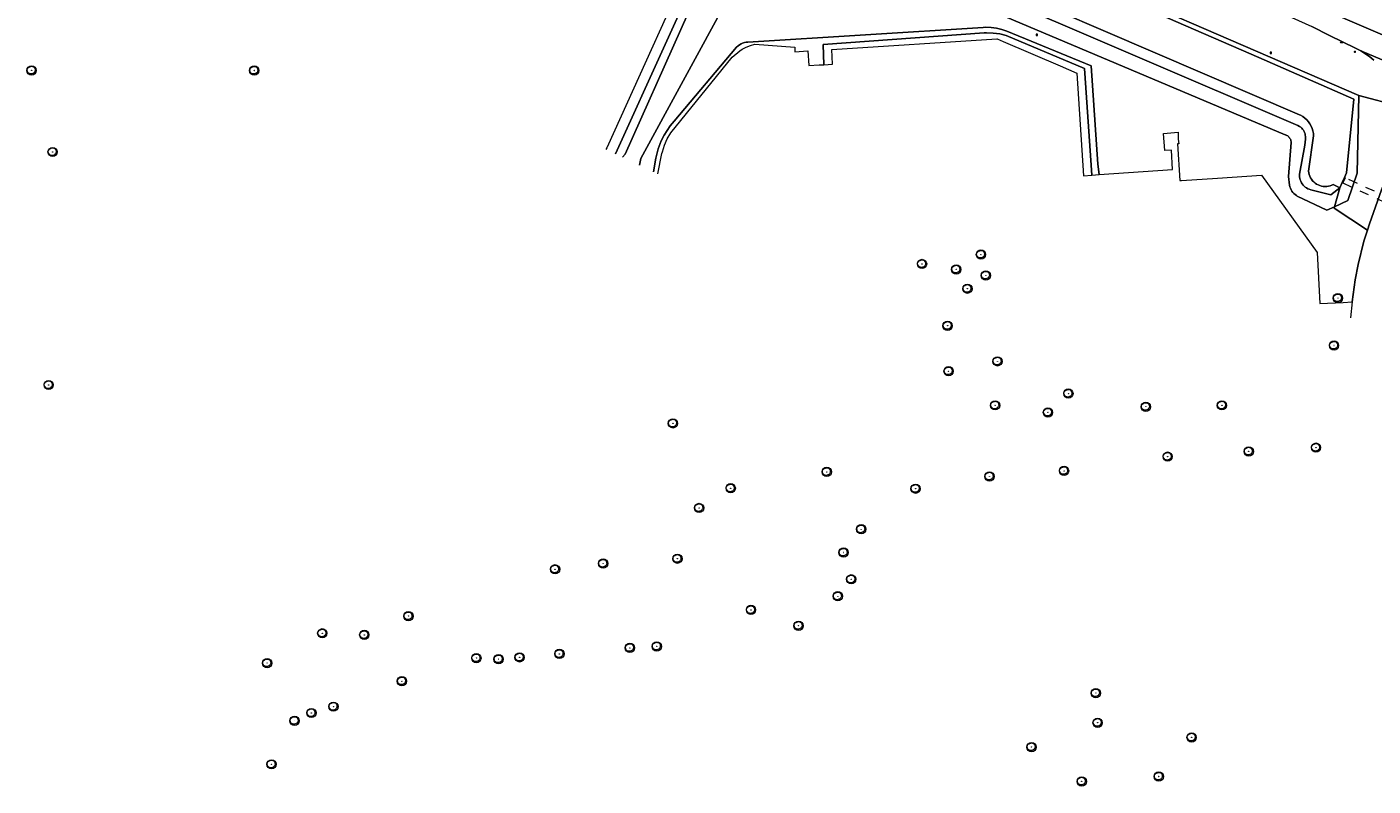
# Model space of a CAD drawing. Header units: metres. Extents: x 162108 to 162858, y 502368 to 503171.
# Tile 1 of 39: x 162139 to 162428, y 502368 to 502531. Entities that reach past the tile are written whole.
import ezdxf
from ezdxf.enums import TextEntityAlignment as Align

# ---------------------------------------------------------------- set-up
doc = ezdxf.new("R2010")
doc.units = ezdxf.units.M
doc.linetypes.add('ZZ-HIDDEN-SO', pattern=[4, 2, -2])
for name, color, linetype, lineweight in [('B-PV-GK-BESCHOEIING-G', 252, 'GK-BESCHOEIING-SO', 13), ('B-PV-GK-KADEMUUR-GV', 252, 'Continuous', 13), ('B-PV-IE-MEUBILAIR-S', 252, 'Continuous', 13), ('B-PV-KW-KUNSTWERK_DUIKER-GV', 252, 'ZZ-HIDDEN-SO', 13), ('B-PV-OG-TERREIN_BEGROEID-GV', 7, 'Continuous', 13), ('B-PV-OG-WEG-GV', 252, 'Continuous', 13), ('B-PV-VH-GESLOTENVERHARDING_ASFALT-GV', 252, 'Continuous', 13), ('B-PV-VH-HALFVERHARDING-GV', 252, 'Continuous', 13), ('B-PV-VH-OPENVERHARDING_TEGEL-GV', 252, 'Continuous', 13)]:
    doc.layers.add(name, color=color, linetype=linetype, lineweight=lineweight)
for name, color, linetype, lineweight, true_color in [('B-PV-GR-BEPLANTING_CULTUUR_BOSPLANTSOEN-GV', 7, 'Continuous', 13, 0x99cc00), ('B-PV-OG-WATER_GRACHT-GV', 7, 'Continuous', 13, 0x007299), ('B-WE-GR-BOOM-S', 3, 'Continuous', 18, 0x00ff00)]:
    doc.layers.add(name, color=color, linetype=linetype, lineweight=lineweight, true_color=true_color)
doc.styles.add('NLCS-ISO', font='NLCS-ISO.ttf')
doc.linetypes.add('GK-BESCHOEIING-SO', pattern='A,18,-3,[1,NLCS.SHX,S=0.6,R=0,X=0,Y=0],-3', length=24)

# ---------------------------------------------------------------- blocks, each defined once
blk = doc.blocks.new('SIE-MEUBILAIR_BORD_LOCATIEPAAL-SO')
blk.add_lwpolyline([(-0.7, -0.7), (0.7, -0.7), (0.7, 0.7), (-0.7, 0.7)], close=True)
at = {"style": 'NLCS-ISO'}
blk.add_text('lp', height=0.75, dxfattribs=at).set_placement((0, 0.1), align=Align.MIDDLE_CENTER)
blk = doc.blocks.new('SIE-MEUBILAIR_PAAL_LICHTMAST-SO')
for points in [[(-0.6, 0), (-1, 0)], [(-0.7, 0.7), (-0.4, 0.4)], [(0, 1), (0, 0.6)], [(0.4, 0.4), (0.7, 0.7)], [(1, 0), (0.6, 0)], [(-0.7, -0.7), (-0.4, -0.4)], [(0, -0.6), (0, -1)], [(0.4, -0.4), (0.7, -0.7)]]:
    blk.add_lwpolyline(points)
blk.add_circle((0, 0), 0.5)
blk = doc.blocks.new('SIE-MEUBILAIR_PUT_KOLK-SO')
blk.add_ellipse((0, 0), major_axis=(1.25, 0), ratio=0.54)
at = {"style": 'NLCS-ISO'}
blk.add_text('klk', height=0.75, dxfattribs=at).set_placement((0, 0), align=Align.MIDDLE_CENTER)
blk = doc.blocks.new('SGR-BOOM_03')
blk.add_lwpolyline([(2.4, 3.6), (2.8, 3.1), (3.2, 2.6), (3.5, 2), (3.7, 1.3), (3.8, 0.6), (3.8, -0.1), (3.6, -0.8), (3.4, -1.4), (3, -2), (2.5, -2.5), (1.9, -3), (1.2, -3.3), (0.5, -3.6), (-0.3, -3.7), (-1, -3.7), (-1.7, -3.6), (-2.3, -3.4), (-2.9, -3), (-3.5, -2.5), (-3.9, -2), (-4.3, -1.4), (-4.5, -0.8), (-4.7, -0.1), (-4.7, 0.5), (-4.7, 1.1), (-4.5, 1.6), (-4.2, 2.1), (-3.9, 2.6), (-3.5, 3), (-3, 3.3), (-2.5, 3.6), (-2, 3.9), (-1.4, 4.1), (-0.8, 4.3), (-0.3, 4.4), (0.3, 4.4), (0.9, 4.3), (1.4, 4.2), (1.9, 4)], close=True)
for radius in [5, 0.15]:
    blk.add_circle((0, 0), radius)

msp = doc.modelspace()

# ---------------------------------------------------------------- linework, layer by layer
at = {"layer": 'B-PV-GK-BESCHOEIING-G'}
for points in [[(162420.95, 502496.74), (162419.54, 502497.41), (162419.26, 502497.28), (162418.9, 502497.15), (162418.53, 502497.06), (162418.16, 502497.01), (162417.78, 502497), (162417.4, 502497.03), (162417.02, 502497.09), (162416.66, 502497.2), (162416.31, 502497.35), (162415.97, 502497.53), (162415.66, 502497.74), (162415.37, 502497.99), (162415.1, 502498.26), (162414.87, 502498.56), (162414.67, 502498.89), (162414.51, 502499.23), (162414.38, 502499.59), (162414.29, 502499.96), (162414.23, 502500.33), (162415.33, 502507.88), (162415.27, 502508.42), (162415.17, 502508.97), (162415, 502509.49), (162414.78, 502510), (162414.51, 502510.48), (162414.19, 502510.93), (162413.83, 502511.35), (162413.42, 502511.72), (162412.98, 502512.05), (162412.5, 502512.34), (162412.29, 502512.44), (162318.29, 502552.86)], [(162420.95, 502496.74), (162420.93, 502496.72)]]:
    msp.add_lwpolyline(points, dxfattribs=at)
at = {"layer": 'B-PV-GK-KADEMUUR-GV'}
msp.add_lwpolyline([(162421.44, 502497.84), (162421.6, 502497.77), (162422.09, 502498.86), (162421.93, 502498.93)], close=True, dxfattribs=at)
at = {"layer": 'B-PV-GR-BEPLANTING_CULTUUR_BOSPLANTSOEN-GV'}
for points in [[(162291.39, 502557.59), (162267.46, 502503.92), (162266.88, 502503.3)], [(162270.53, 502501.57), (162270.84, 502502.99), (162298.92, 502554.7), (162409.18, 502508.11), (162409.26, 502508.09), (162409.43, 502508.03), (162409.59, 502507.95), (162409.75, 502507.86), (162409.89, 502507.75), (162410.02, 502507.63), (162410.14, 502507.49), (162410.24, 502507.34), (162410.33, 502507.18), (162410.4, 502507.02), (162410.45, 502506.85), (162410.49, 502506.67), (162410.51, 502506.49), (162409.91, 502499.15), (162410.15, 502497.27), (162410.22, 502496.94), (162410.33, 502496.62), (162410.47, 502496.31), (162410.65, 502496.02), (162410.85, 502495.75), (162411.08, 502495.5), (162411.33, 502495.28), (162411.61, 502495.08), (162411.82, 502494.96), (162418.14, 502491.89), (162419.83, 502492.66), (162420.95, 502496.74), (162420.93, 502496.72), (162419.02, 502495.23), (162414.74, 502496.32), (162414.38, 502496.42), (162414.08, 502496.54), (162413.8, 502496.69), (162413.53, 502496.87), (162413.28, 502497.08), (162413.06, 502497.3), (162412.86, 502497.56), (162412.69, 502497.83), (162412.55, 502498.12), (162412.43, 502498.42), (162412.36, 502498.73), (162412.31, 502499.05), (162412.3, 502499.37), (162412.32, 502499.69), (162413.46, 502505.86), (162413.55, 502507.18), (162413.58, 502507.46), (162413.57, 502507.75), (162413.54, 502508.03), (162413.48, 502508.31), (162413.39, 502508.58), (162413.27, 502508.84), (162413.13, 502509.09), (162412.96, 502509.32), (162412.77, 502509.53), (162412.55, 502509.72), (162412.32, 502509.89), (162411.96, 502510.09), (162307.14, 502555.1)], [(162410.51, 502506.49), (162410.49, 502506.67), (162410.45, 502506.85), (162410.4, 502507.02), (162410.33, 502507.18), (162410.24, 502507.34), (162410.14, 502507.49), (162410.02, 502507.63), (162409.89, 502507.75), (162409.75, 502507.86), (162409.59, 502507.95), (162409.43, 502508.03), (162409.26, 502508.09), (162409.18, 502508.11), (162298.92, 502554.7), (162270.84, 502502.99), (162270.53, 502501.57)], [(162273.53, 502500.15), (162274.02, 502503.08), (162274.52, 502505.07), (162275.2, 502506.83), (162275.85, 502508.04), (162277.11, 502510.07), (162277.94, 502511.02), (162291.38, 502526.95), (162291.71, 502527.25), (162292.02, 502527.47), (162292.34, 502527.66), (162292.68, 502527.82), (162293.04, 502527.93), (162293.4, 502528.01), (162293.77, 502528.05), (162344.31, 502531.2), (162344.92, 502531.23), (162346.08, 502531.19), (162347.23, 502531.03), (162348.35, 502530.75), (162349.44, 502530.35), (162367.52, 502522.94), (162368.95, 502501.79), (162369.24, 502499.55), (162385.01, 502500.68), (162384.78, 502504.82), (162383.33, 502504.77), (162383.05, 502508.4), (162386.2, 502508.65), (162386.24, 502507.21), (162386.34, 502506.17), (162386.06, 502506.15), (162386.55, 502498.3), (162386.94, 502498.32), (162394.67, 502498.81), (162404.16, 502499.41), (162416.08, 502482.83), (162416.68, 502471.85), (162421.7, 502472.12), (162423.62, 502472.23), (162424.23, 502476.96), (162424.89, 502480.24), (162426.13, 502485.25), (162426.65, 502486.98), (162426.86, 502487.6), (162419.74, 502492.34), (162419.83, 502492.66), (162418.14, 502491.89), (162411.82, 502494.96), (162411.61, 502495.08), (162411.33, 502495.28), (162411.08, 502495.5), (162410.85, 502495.75), (162410.65, 502496.02), (162410.47, 502496.31), (162410.33, 502496.62), (162410.22, 502496.94), (162410.15, 502497.27), (162409.91, 502499.15), (162410.51, 502506.49)]]:
    msp.add_lwpolyline(points, dxfattribs=at)
msp.add_lwpolyline([(162349.29, 502529.45), (162347.9, 502529.79), (162346.48, 502529.98), (162345.05, 502530.02), (162344.55, 502530), (162309.94, 502527.48), (162310.1, 502523.18), (162312.01, 502523.31), (162311.81, 502526.47), (162347.29, 502528.73), (162347.36, 502528.7), (162348.63, 502528.15), (162360.89, 502522.9), (162364.48, 502521.39), (162365.87, 502499.31), (162367.65, 502499.43), (162367.55, 502501.59), (162366.14, 502522.36)], close=True, dxfattribs=at)
at = {"layer": 'B-PV-KW-KUNSTWERK_DUIKER-GV'}
msp.add_lwpolyline([(162421.6, 502497.77), (162442.41, 502488.21), (162442.56, 502488.14), (162443.06, 502489.23), (162442.91, 502489.3), (162422.09, 502498.86)], close=True, dxfattribs=at)
at = {"layer": 'B-PV-OG-TERREIN_BEGROEID-GV'}
for points in [[(162421.93, 502498.93), (162422.09, 502498.86), (162421.6, 502497.77), (162421.44, 502497.84), (162420.95, 502496.74), (162419.83, 502492.66), (162422.67, 502493.97), (162424.64, 502499.86), (162425.02, 502516.56), (162375.36, 502538.15), (162363.21, 502543.43), (162340.98, 502554.2), (162322.16, 502563.27), (162311.94, 502571.23), (162298.73, 502576.97), (162298.08, 502575.46), (162311.59, 502569.38), (162321.18, 502562.1), (162362.44, 502542.61), (162403.53, 502524.73), (162423.99, 502515.74), (162422.38, 502499.92)], [(162433.7, 502514.3), (162425.02, 502516.56), (162424.64, 502499.86), (162422.67, 502493.97), (162419.83, 502492.66), (162419.74, 502492.34), (162426.86, 502487.6), (162427.31, 502488.96), (162429.89, 502496.27), (162430.66, 502498.31), (162431.66, 502500.66), (162433.12, 502503.97), (162433.36, 502504.53), (162433.83, 502506.54), (162434.1, 502508.58), (162434.14, 502510.64), (162433.98, 502512.7)]]:
    msp.add_lwpolyline(points, close=True, dxfattribs=at)
for points in [[(162290.61, 502557.87), (162289.44, 502557.64), (162286.51, 502551.14), (162286.69, 502551.05), (162265.4, 502504)], [(162266.88, 502503.3), (162267.46, 502503.92), (162291.39, 502557.59), (162290.9, 502557.95), (162290.61, 502557.87)], [(162304.85, 502556.29), (162307.14, 502555.1), (162411.96, 502510.09)], [(162412.29, 502512.44), (162318.29, 502552.86)], [(162412.98, 502512.05), (162412.5, 502512.34), (162412.29, 502512.44)], [(162413.42, 502511.72), (162412.98, 502512.05)], [(162414.78, 502510), (162414.51, 502510.48), (162414.19, 502510.93), (162413.83, 502511.35), (162413.42, 502511.72)], [(162411.96, 502510.09), (162412.32, 502509.89), (162412.55, 502509.72), (162412.77, 502509.53), (162412.96, 502509.32), (162413.13, 502509.09), (162413.27, 502508.84), (162413.39, 502508.58), (162413.48, 502508.31), (162413.54, 502508.03), (162413.57, 502507.75), (162413.58, 502507.46), (162413.55, 502507.18)], [(162415.17, 502508.97), (162415, 502509.49), (162414.78, 502510)], [(162415.33, 502507.88), (162415.27, 502508.42), (162415.17, 502508.97)], [(162413.55, 502507.18), (162413.46, 502505.86), (162412.32, 502499.69)], [(162414.23, 502500.33), (162415.33, 502507.88)], [(162412.32, 502499.69), (162412.3, 502499.37), (162412.31, 502499.05), (162412.36, 502498.73), (162412.43, 502498.42), (162412.55, 502498.12), (162412.69, 502497.83), (162412.86, 502497.56), (162413.06, 502497.3), (162413.28, 502497.08), (162413.53, 502496.87), (162413.8, 502496.69), (162414.08, 502496.54), (162414.38, 502496.42), (162414.74, 502496.32)], [(162414.38, 502499.59), (162414.29, 502499.96), (162414.23, 502500.33)], [(162414.51, 502499.23), (162414.38, 502499.59)], [(162414.67, 502498.89), (162414.51, 502499.23)], [(162415.1, 502498.26), (162414.87, 502498.56), (162414.67, 502498.89)], [(162415.97, 502497.53), (162415.66, 502497.74), (162415.37, 502497.99), (162415.1, 502498.26)], [(162416.31, 502497.35), (162415.97, 502497.53)], [(162416.66, 502497.2), (162416.31, 502497.35)], [(162417.78, 502497), (162417.4, 502497.03), (162417.02, 502497.09), (162416.66, 502497.2)], [(162418.53, 502497.06), (162418.16, 502497.01), (162417.78, 502497)], [(162418.9, 502497.15), (162418.53, 502497.06)], [(162419.54, 502497.41), (162419.26, 502497.28), (162418.9, 502497.15)], [(162420.95, 502496.74), (162419.54, 502497.41)], [(162420.93, 502496.72), (162420.95, 502496.74)], [(162414.74, 502496.32), (162419.02, 502495.23), (162420.93, 502496.72)]]:
    msp.add_lwpolyline(points, dxfattribs=at)
at = {"layer": 'B-PV-OG-WATER_GRACHT-GV'}
msp.add_lwpolyline([(162318.29, 502552.86), (162412.29, 502512.44), (162412.5, 502512.34), (162412.98, 502512.05), (162413.42, 502511.72), (162413.83, 502511.35), (162414.19, 502510.93), (162414.51, 502510.48), (162414.78, 502510), (162415, 502509.49), (162415.17, 502508.97), (162415.27, 502508.42), (162415.33, 502507.88), (162414.23, 502500.33), (162414.29, 502499.96), (162414.38, 502499.59), (162414.51, 502499.23), (162414.67, 502498.89), (162414.87, 502498.56), (162415.1, 502498.26), (162415.37, 502497.99), (162415.66, 502497.74), (162415.97, 502497.53), (162416.31, 502497.35), (162416.66, 502497.2), (162417.02, 502497.09), (162417.4, 502497.03), (162417.78, 502497), (162418.16, 502497.01), (162418.53, 502497.06), (162418.9, 502497.15), (162419.26, 502497.28), (162419.54, 502497.41), (162420.95, 502496.74), (162421.44, 502497.84), (162421.93, 502498.93), (162422.38, 502499.92), (162423.99, 502515.74), (162403.53, 502524.73), (162362.44, 502542.61)], dxfattribs=at)
at = {"layer": 'B-PV-OG-WEG-GV'}
for points in [[(162375.36, 502538.15), (162425.02, 502516.56), (162433.7, 502514.3)], [(162428.28, 502524.15), (162427.39, 502524.87), (162426.46, 502525.53), (162425.48, 502526.13), (162424.3, 502526.72), (162418.7, 502529.45), (162414.96, 502531.37)]]:
    msp.add_lwpolyline(points, dxfattribs=at)
at = {"layer": 'B-PV-VH-GESLOTENVERHARDING_ASFALT-GV'}
for points in [[(162435.33, 502531.36), (162417.91, 502538.99), (162407.05, 502544.01), (162385.72, 502553.53), (162379.78, 502556.23), (162369.15, 502561.04), (162368.95, 502560.44), (162367.66, 502557.48), (162372.61, 502555.24), (162413.54, 502536.72), (162423.07, 502532.62), (162434.14, 502527.86)], [(162434.14, 502527.86), (162423.07, 502532.62), (162413.54, 502536.72), (162372.61, 502555.24), (162367.66, 502557.48), (162365.95, 502553.48), (162414.96, 502531.37), (162418.7, 502529.45), (162424.3, 502526.72), (162425.48, 502526.13), (162434.66, 502522.28)], [(162434.66, 502522.28), (162425.48, 502526.13), (162426.46, 502525.53), (162427.39, 502524.87), (162428.28, 502524.15)], [(162429.89, 502496.27), (162427.31, 502488.96), (162426.86, 502487.6), (162426.65, 502486.98), (162426.13, 502485.25), (162424.89, 502480.24), (162424.23, 502476.96), (162423.62, 502472.23), (162423.26, 502468.8)]]:
    msp.add_lwpolyline(points, dxfattribs=at)
at = {"layer": 'B-PV-VH-HALFVERHARDING-GV'}
msp.add_lwpolyline([(162274.45, 502499.72), (162275.33, 502504.09), (162275.43, 502504.46), (162275.88, 502505.88), (162276.48, 502507.26), (162277.22, 502508.56), (162290.4, 502524.8), (162292.05, 502526.19), (162292.58, 502526.52), (162293.43, 502526.97), (162294.33, 502527.33), (162295.26, 502527.6), (162303.89, 502526.93), (162303.91, 502525.97), (162306.66, 502526.14), (162306.86, 502522.97), (162309.11, 502523.12), (162310.1, 502523.18), (162309.94, 502527.48), (162344.55, 502530), (162345.05, 502530.02), (162346.48, 502529.98), (162347.9, 502529.79), (162349.29, 502529.45), (162366.14, 502522.36), (162367.55, 502501.59), (162367.65, 502499.43), (162369.24, 502499.55), (162368.95, 502501.79), (162367.52, 502522.94), (162349.44, 502530.35), (162348.35, 502530.75), (162347.23, 502531.03), (162346.08, 502531.19), (162344.92, 502531.23), (162344.31, 502531.2), (162293.77, 502528.05), (162293.4, 502528.01), (162293.04, 502527.93), (162292.68, 502527.82), (162292.34, 502527.66), (162292.02, 502527.47), (162291.71, 502527.25), (162291.38, 502526.95), (162277.94, 502511.02), (162277.11, 502510.07), (162275.85, 502508.04), (162275.2, 502506.83), (162274.52, 502505.07), (162274.02, 502503.08), (162273.53, 502500.15)], dxfattribs=at)
at = {"layer": 'B-PV-VH-OPENVERHARDING_TEGEL-GV'}
for points in [[(162286.69, 502551.05), (162286.51, 502551.14), (162289.44, 502557.64), (162290.61, 502557.87), (162290.48, 502559.31), (162290.96, 502560.39), (162288.87, 502561.32), (162284.66, 502552.08), (162263.48, 502505.35), (162263.31, 502504.99)], [(162265.4, 502504), (162286.69, 502551.05)]]:
    msp.add_lwpolyline(points, dxfattribs=at)

# ---------------------------------------------------------------- block references
at = {"layer": 'B-PV-IE-MEUBILAIR-S', "xscale": 0.2, "yscale": 0.2, "zscale": 0.2}
for name, p in [('SIE-MEUBILAIR_BORD_LOCATIEPAAL-SO', (162355.89, 502529.59)), ('SIE-MEUBILAIR_BORD_LOCATIEPAAL-SO', (162406.11, 502525.72)), ('SIE-MEUBILAIR_PUT_KOLK-SO', (162421.33, 502527.98)), ('SIE-MEUBILAIR_PAAL_LICHTMAST-SO', (162424.2, 502525.96))]:
    msp.add_blockref(name, p, dxfattribs=at)
at = {"layer": 'B-WE-GR-BOOM-S', "xscale": 0.2, "yscale": 0.2, "zscale": 0.2}
for p in [(162139.94, 502521.95), (162187.76, 502521.92), (162144.46, 502504.42), (162343.87, 502482.39), (162331.21, 502480.36), (162338.55, 502479.19), (162344.91, 502477.9), (162340.95, 502475.05), (162420.53, 502473.02), (162336.7, 502467.09), (162419.7, 502462.84), (162347.42, 502459.44), (162336.92, 502457.32), (162143.61, 502454.36), (162362.64, 502452.52), (162346.91, 502449.99), (162379.28, 502449.68), (162395.63, 502449.99), (162358.26, 502448.46), (162277.7, 502446.12), (162415.83, 502440.9), (162383.97, 502438.97), (162401.38, 502440.09), (162310.74, 502435.69), (162361.71, 502435.91), (162290.11, 502432.17), (162345.7, 502434.72), (162329.82, 502432.08), (162283.33, 502427.94), (162318.14, 502423.37), (162314.35, 502418.37), (162262.72, 502415.99), (162278.66, 502417.04), (162252.38, 502414.76), (162316, 502412.61), (162313.12, 502408.97), (162220.88, 502404.7), (162294.47, 502406.03), (162202.39, 502401.01), (162211.41, 502400.66), (162304.68, 502402.64), (162268.46, 502397.88), (162274.23, 502398.2), (162190.54, 502394.61), (162235.48, 502395.68), (162240.25, 502395.45), (162244.77, 502395.84), (162253.32, 502396.58), (162219.49, 502390.72), (162368.54, 502388.16), (162200.04, 502383.89), (162204.78, 502385.25), (162196.42, 502382.21), (162368.93, 502381.8), (162389.12, 502378.65), (162354.73, 502376.57), (162191.48, 502372.86), (162365.51, 502369.19), (162382.06, 502370.24)]:
    msp.add_blockref('SGR-BOOM_03', p, dxfattribs=at)

doc.saveas('drawing.dxf')
